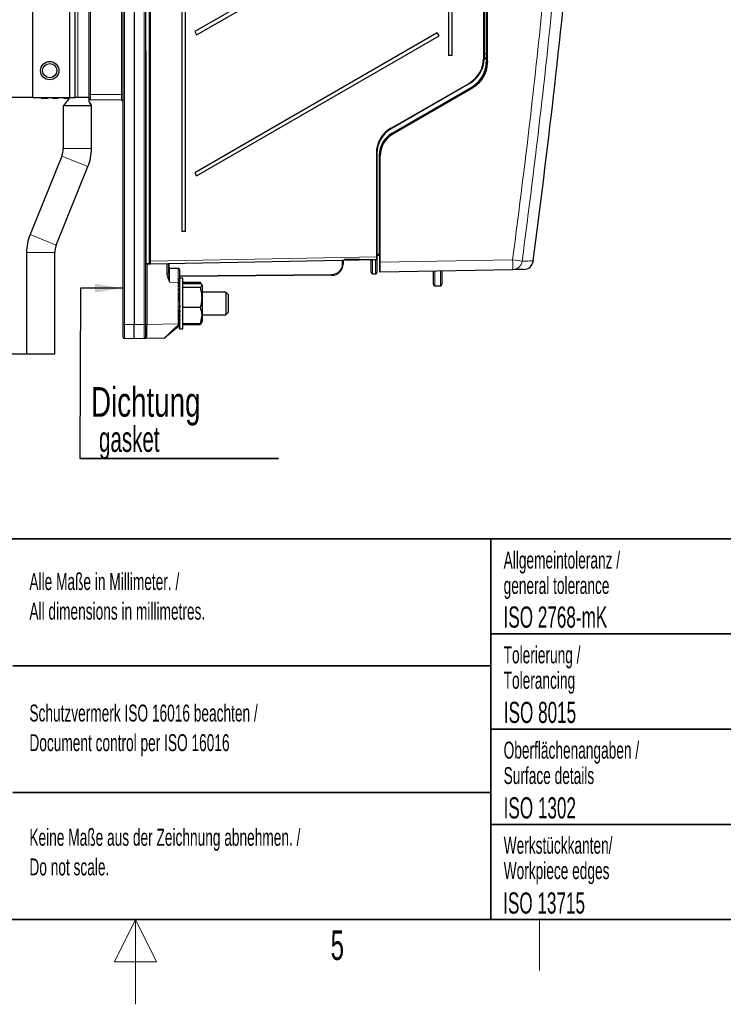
# Model space of a CAD drawing. Header units: millimetres. Extents: x 5 to 418, y 2 to 292.
# Tile 39 of 54: x 203 to 286, y 2 to 118. Entities that reach past the tile are written whole.
import ezdxf

# ---------------------------------------------------------------- set-up
doc = ezdxf.new("R2010")
doc.units = ezdxf.units.MM
doc.layers.add('SLD-0', color=7, linetype='Continuous')
doc.styles.add('SLDTEXTSTYLE0', font='TXT', dxfattribs={"width": 0.605})
doc.styles.add('SLDTEXTSTYLE1', font='TXT', dxfattribs={"width": 0.7})
doc.dimstyles.new('SLDDIMSTYLE0', dxfattribs={"dimtxt": 3.5, "dimasz": 3.302, "dimexe": 0, "dimexo": 0.0625, "dimgap": 0.875, "dimtad": 1, "dimlfac": 3, "dimrnd": 1e-09, "dimzin": 12, "dimdsep": 46, "dimtxsty": 'SLDTEXTSTYLE0', "dimsah": 1, "dimcen": 0.09, "dimadec": 0, "dimazin": 3, "dimtfac": 1, "dimtofl": 0, "dimtmove": 0, "dimatfit": 3, "dimfxl": 1, "dimfrac": 2, "dimtolj": 1, "dimtzin": 12, "dimarcsym": 0})
doc.dimstyles.new('SLDDIMSTYLE3', dxfattribs={"dimtxt": 3.5, "dimasz": 3.302, "dimexe": 0, "dimexo": 0.0625, "dimgap": 0.875, "dimtad": 1, "dimdec": 1, "dimlfac": 3, "dimrnd": 1e-09, "dimzin": 12, "dimdsep": 46, "dimtxsty": 'SLDTEXTSTYLE0', "dimsah": 1, "dimcen": 0.09, "dimadec": 0, "dimazin": 3, "dimtfac": 1, "dimtofl": 0, "dimtmove": 0, "dimatfit": 3, "dimfxl": 1, "dimfrac": 2, "dimtolj": 1, "dimtzin": 12, "dimarcsym": 0})

# ---------------------------------------------------------------- blocks, each defined once
blk = doc.blocks.new('SW_NOTE_0')
at = {"layer": 'SLD-0', "color": 0}
for p, q in [((-0.01, -3.91), (23.45, -3.91)), ((23.45, -3.91), (-0.01, -3.91)), ((-0.01, -3.91), (23.45, -3.91)), ((23.45, -3.91), (-0.01, -3.91)), ((-0.01, -3.91), (23.45, -3.91)), ((23.45, -3.91), (-0.01, -3.91))]:
    blk.add_line(p, q, dxfattribs=at)
at = {"layer": 'SLD-0', "color": 0, "attachment_point": 1}
for s, insert, char_height, style in [('Dichtung', (1.31, 4.51), 3.5, 'SLDTEXTSTYLE1'), ('gasket', (2.25, -0.14), 3, 'SLDTEXTSTYLE0')]:
    blk.add_mtext(s, dxfattribs=dict(at, insert=insert, char_height=char_height, style=style))
blk = doc.blocks.new('_D')
at = {"layer": 'SLD-0', "color": 7}
for p, q in [((204.86, 109.12), (191.83, 109.12)), ((192.83, 109.12), (192.83, 78.79)), ((204.13, 78.79), (191.83, 78.79))]:
    blk.add_line(p, q, dxfattribs=at)
for points in [[(192.83, 109.12), (192.32, 105.82), (193.33, 105.82)], [(192.83, 78.79), (193.33, 82.09), (192.32, 82.09)]]:
    blk.add_solid(points, dxfattribs=at)
at = {"layer": 'SLD-0', "color": 7, "insert": (188.31, 91.28), "char_height": 3.5, "attachment_point": 1, "rotation": 90, "style": 'SLDTEXTSTYLE0'}
blk.add_mtext('91', dxfattribs=at)
blk = doc.blocks.new('_D_5')
at = {"layer": 'SLD-0', "color": 7}
for p, q in [((215.37, 245.79), (191.82, 245.79)), ((192.82, 245.79), (192.82, 109.12)), ((204.86, 109.12), (191.82, 109.12))]:
    blk.add_line(p, q, dxfattribs=at)
for points in [[(192.82, 245.79), (192.31, 242.49), (193.33, 242.49)], [(192.82, 109.12), (193.33, 112.43), (192.31, 112.43)]]:
    blk.add_solid(points, dxfattribs=at)
at = {"layer": 'SLD-0', "color": 7, "insert": (188.31, 173.45), "char_height": 3.5, "attachment_point": 1, "rotation": 90, "style": 'SLDTEXTSTYLE0'}
blk.add_mtext('410', dxfattribs=at)
blk = doc.blocks.new('_D_6')
at = {"layer": 'SLD-0', "color": 7}
for p, q in [((216.86, 253.96), (178.4, 253.96)), ((179.4, 253.96), (179.4, 78.79)), ((204.13, 78.79), (178.4, 78.79))]:
    blk.add_line(p, q, dxfattribs=at)
for centre, start, end in [((176.72, 167.02), 63.4349, 116.5651), ((176.72, 165.73), 243.4349, 296.5651)]:
    blk.add_arc(centre, 6.01, start, end, dxfattribs=at)
for points in [[(179.4, 253.96), (178.9, 250.66), (179.91, 250.66)], [(179.4, 78.79), (179.91, 82.09), (178.9, 82.09)]]:
    blk.add_solid(points, dxfattribs=at)
at = {"layer": 'SLD-0', "color": 7, "insert": (174.89, 160.36), "char_height": 3.5, "attachment_point": 1, "rotation": 90, "style": 'SLDTEXTSTYLE0'}
blk.add_mtext('525,5', dxfattribs=at)

msp = doc.modelspace()

# ---------------------------------------------------------------- linework, layer by layer
at = {"color": 7, "linetype": 'Continuous', "lineweight": 25}
for p, q in [((215.5291, 82.2914), (215.5291, 252.2914)), ((216.8624, 252.2914), (216.8624, 82.2914)), ((218.1958, 252.2914), (218.1958, 82.2914)), ((218.6958, 89.7774), (218.6958, 245.2905)), ((258.5291, 113.4036), (258.5291, 244.8178)), ((204.8624, 109.1247), (204.8624, 243.4581)), ((209.1958, 243.4581), (209.1958, 109.1247)), ((209.8624, 109.1247), (209.8624, 243.4581)), ((211.5291, 109.4581), (211.5291, 244.1247)), ((258.1958, 240.4569), (258.1958, 113.6957)), ((222.4708, 238.9247), (222.4708, 93.2914)), ((222.9117, 93.2914), (222.9117, 238.9247)), ((253.9708, 238.9247), (253.9708, 114.0581)), ((254.4117, 114.0581), (254.4117, 238.9247)), ((252.6544, 133.4366), (224.0116, 116.8996)), ((224.2282, 116.5243), (252.871, 133.0613)), ((224.0116, 116.8996), (224.2282, 116.5243)), ((252.6544, 116.7699), (224.0116, 100.2329)), ((224.2282, 99.8576), (252.871, 116.3946)), ((252.871, 116.3946), (252.6544, 116.7699)), ((254.4117, 114.0581), (253.9708, 114.0581)), ((258.5291, 113.4036), (258.5291, 113.4036)), ((256.5291, 110.8089), (247.1958, 105.4203)), ((211.5291, 109.025), (211.5291, 109.4581)), ((247.3618, 104.8385), (256.6951, 110.2271)), ((204.8624, 109.1247), (209.1958, 109.1247)), ((205.6958, 109.0581), (205.6958, 109.1247)), ((206.3624, 109.0581), (205.6958, 109.0581)), ((205.8325, 109.0547), (205.8325, 109.0581)), ((205.8411, 109.0547), (205.8411, 109.0581)), ((205.8411, 109.0547), (205.9537, 109.0547)), ((206.012, 109.0547), (206.012, 109.0581)), ((206.3451, 109.0547), (206.3451, 109.0581)), ((209.1805, 109.0581), (206.3624, 109.0581)), ((206.4034, 109.0547), (206.5077, 109.0547)), ((206.6958, 109.0547), (206.6958, 109.0581)), ((207.1872, 109.0547), (207.1872, 109.0581)), ((207.1958, 109.0547), (207.1958, 109.0581)), ((207.1958, 109.0547), (207.8624, 109.0547)), ((207.8624, 109.0547), (207.8624, 109.0581)), ((207.871, 109.0547), (207.871, 109.0581)), ((208.5206, 109.0547), (208.5206, 109.0581)), ((208.5291, 109.0547), (208.5291, 109.0581)), ((208.5291, 109.0547), (209.1958, 109.0547)), ((209.1958, 109.1247), (209.8624, 109.1247)), ((209.1958, 109.0547), (209.1958, 109.0581)), ((209.9404, 109.1247), (209.6678, 109.1247)), ((210.1958, 109.1247), (209.8624, 109.1247)), ((211.5291, 109.1247), (210.1958, 109.1247)), ((211.5291, 109.1247), (211.4515, 109.1247)), ((215.3653, 108.7942), (211.6929, 108.8584)), ((208.4624, 108.1247), (208.4624, 103.0718)), ((211.7958, 108.1247), (208.4624, 108.1247)), ((211.7958, 103.0718), (211.7958, 108.1247)), ((245.5291, 102.5336), (245.5291, 90.2901)), ((208.2925, 102.1977), (204.5417, 92.9142)), ((245.8624, 89.6639), (245.8624, 102.2415)), ((207.6323, 91.6655), (211.3831, 100.949)), ((224.0116, 100.2329), (224.2282, 99.8576)), ((222.9117, 93.2914), (222.4708, 93.2914)), ((204.1291, 90.7914), (204.1291, 78.7914)), ((207.4624, 78.7914), (207.4624, 90.7914)), ((218.6958, 89.5221), (218.6958, 89.7774)), ((245.4637, 89.9568), (218.7637, 89.4441)), ((241.5291, 89.8813), (241.5291, 89.4465)), ((245.3595, 89.9494), (241.6929, 90.0134)), ((244.8624, 88.4575), (244.8624, 89.7943)), ((245.7969, 90.4473), (245.5291, 90.452)), ((245.5291, 90.2901), (245.5291, 90.0235)), ((245.5291, 90.0235), (245.5291, 88.4517)), ((245.8624, 88.5641), (245.8624, 89.6639)), ((263.9993, 89.8112), (264.0004, 89.8112)), ((218.7637, 89.4441), (218.2637, 89.4345)), ((218.6958, 89.5221), (218.6961, 89.5146)), ((218.7631, 89.4441), (218.7637, 89.4441)), ((220.8624, 89.4844), (220.8624, 88.3346)), ((221.0262, 88.9552), (222.032, 88.9376)), ((222.1958, 88.771), (222.1958, 87.2712)), ((261.5686, 88.7758), (245.9303, 88.4974)), ((252.1958, 87.0554), (252.1958, 88.609)), ((253.1958, 88.6268), (253.1958, 87.0554)), ((240.2074, 88.1132), (222.1958, 87.956)), ((222.1958, 87.7737), (222.1999, 87.7737)), ((222.1958, 87.7737), (222.1958, 87.7714)), ((222.1958, 87.7714), (222.196, 87.7416)), ((222.1958, 87.7416), (222.2358, 87.7416)), ((222.1958, 87.7416), (222.1967, 87.5983)), ((222.1958, 87.7319), (222.196, 87.7008)), ((222.1958, 87.7008), (222.196, 87.7008)), ((222.1958, 87.7008), (222.1959, 87.6871)), ((222.1958, 87.6867), (222.1964, 87.5983)), ((222.1958, 87.5983), (222.2358, 87.5983)), ((222.1958, 87.5983), (222.1976, 87.3473)), ((222.1958, 87.4908), (222.1968, 87.3473)), ((222.1958, 87.3473), (222.2358, 87.3473)), ((222.1958, 87.3473), (222.1985, 86.998)), ((222.1958, 87.2712), (222.1958, 82.3814)), ((222.5958, 87.7747), (222.2054, 87.7747)), ((222.5958, 85.7909), (222.5958, 87.7747)), ((222.5958, 87.2932), (224.6689, 87.2932)), ((222.5958, 87.2698), (224.6689, 87.2698)), ((224.7712, 87.0369), (224.6689, 87.2698)), ((245.0262, 88.2909), (245.3595, 88.285)), ((222.1958, 87.1911), (222.1974, 86.998)), ((222.1958, 87.1858), (222.1973, 87.0039)), ((222.1958, 87.0039), (222.1973, 87.0039)), ((222.1958, 87.0039), (222.1958, 86.998)), ((222.1958, 86.998), (222.2358, 86.998)), ((222.1958, 86.998), (222.1997, 86.5638)), ((222.1958, 86.9825), (222.196, 86.9586)), ((222.1958, 86.9564), (222.1964, 86.8867)), ((222.1968, 86.8867), (222.1958, 86.8867)), ((222.1958, 86.5638), (222.2358, 86.5638)), ((222.1958, 86.5638), (222.2014, 86.0616)), ((222.5958, 87.1486), (224.6689, 87.1486)), ((222.5958, 86.6959), (224.6689, 86.6959)), ((224.6689, 86.6959), (224.8624, 86.9223)), ((224.7961, 87.0729), (224.7542, 87.1455)), ((224.8624, 86.9581), (224.8338, 87.0077)), ((224.8624, 86.9581), (224.8624, 86.9223)), ((224.8624, 86.9223), (224.8624, 85.5173)), ((227.6791, 86.1247), (224.8624, 86.1247)), ((227.9458, 85.8581), (227.6791, 86.1247)), ((227.6791, 86.1247), (227.6791, 83.6606)), ((252.3624, 86.8887), (253.0291, 86.8887)), ((222.1958, 86.0616), (222.2358, 86.0616)), ((222.1958, 86.0616), (222.2017, 85.6835)), ((222.1958, 85.5106), (222.2358, 85.5106)), ((222.1958, 85.5106), (222.2017, 85.2965)), ((222.1958, 84.9319), (222.2358, 84.9319)), ((222.5958, 81.8081), (222.5958, 85.7909)), ((224.8624, 85.5173), (224.8624, 83.3864)), ((227.9458, 85.8581), (227.9458, 83.8867)), ((222.1958, 84.3478), (222.2017, 84.4799)), ((222.1958, 84.3478), (222.2358, 84.3478)), ((222.1958, 83.7808), (222.2017, 84.0816)), ((222.1958, 83.7808), (222.2358, 83.7808)), ((222.2017, 84.4799), (222.2267, 84.4799)), ((222.2017, 84.0816), (222.2143, 84.0816)), ((222.5958, 84.3387), (224.6689, 84.3387)), ((227.9458, 83.8867), (227.9458, 83.7247)), ((222.1958, 83.2526), (222.2016, 83.7008)), ((222.1958, 83.2526), (222.2358, 83.2526)), ((222.1958, 82.7836), (222.1999, 83.2007)), ((222.1958, 82.7836), (222.2358, 82.7836)), ((222.1958, 82.3917), (222.1988, 82.7512)), ((222.1958, 82.6961), (222.1983, 82.6961)), ((222.1958, 82.6263), (222.1964, 82.6961)), ((222.1958, 82.5848), (222.1968, 82.6961)), ((222.1958, 82.6263), (222.1961, 82.6263)), ((222.1958, 82.6003), (222.196, 82.6241)), ((222.1958, 82.6003), (222.1959, 82.6003)), ((222.1958, 82.5789), (222.1958, 82.5848)), ((222.1958, 82.5848), (222.1974, 82.5848)), ((222.1958, 82.3969), (222.1973, 82.5847)), ((222.1958, 82.5789), (222.1973, 82.5789)), ((224.6689, 82.4341), (224.8624, 83.3864)), ((224.8103, 82.5886), (224.6689, 82.4341)), ((224.8338, 82.5751), (224.8624, 82.6247)), ((224.8624, 83.4581), (227.6791, 83.4581)), ((224.8624, 83.3864), (224.8624, 82.6247)), ((227.6791, 83.4581), (227.9458, 83.7247)), ((227.6791, 83.6606), (227.6791, 83.4581)), ((215.5291, 80.8118), (215.5291, 82.2914)), ((216.8624, 80.6247), (216.8624, 82.2914)), ((218.1958, 82.2914), (218.1958, 80.8118)), ((222.1362, 82.1131), (220.482, 80.725)), ((222.1958, 82.3969), (222.1958, 82.3969)), ((222.1958, 82.3917), (222.2358, 82.3917)), ((222.1958, 82.3781), (222.1959, 82.3908)), ((222.1958, 82.3559), (222.196, 82.3893)), ((222.1958, 82.2675), (222.1967, 82.3837)), ((222.1958, 82.2355), (222.1969, 82.3817)), ((222.1958, 82.3814), (222.1958, 82.2408)), ((222.1958, 82.092), (222.1979, 82.3736)), ((222.1958, 82.3559), (222.1965, 82.3559)), ((222.1958, 82.2675), (222.196, 82.2675)), ((222.1958, 82.0958), (222.1968, 82.2355)), ((222.1958, 82.231), (222.1958, 82.2355)), ((222.1958, 82.2355), (222.1968, 82.2355)), ((222.1958, 82.231), (222.1968, 82.231)), ((222.1958, 82.0958), (222.1958, 82.0958)), ((222.1958, 82.092), (222.2358, 82.092)), ((222.1958, 82.0823), (222.1958, 82.0916)), ((222.1958, 82.0666), (222.1959, 82.0909)), ((222.1958, 82.0057), (222.1964, 82.0883)), ((222.1958, 81.9844), (222.1965, 82.0874)), ((222.1958, 81.896), (222.1971, 82.0839)), ((222.1958, 82.0823), (222.1959, 82.0823)), ((222.1958, 82.0666), (222.1962, 82.0666)), ((222.1958, 82.0057), (222.1959, 82.0057)), ((222.1958, 81.9923), (222.1959, 82.0052)), ((222.1958, 81.9923), (222.1958, 81.9923)), ((222.1958, 81.8982), (222.1964, 81.9844)), ((222.1958, 81.9814), (222.1958, 81.9844)), ((222.1958, 81.9844), (222.1964, 81.9844)), ((222.1958, 81.9814), (222.1963, 81.9814)), ((222.1958, 81.8982), (222.1958, 81.8982)), ((222.1958, 81.896), (222.2358, 81.896)), ((222.1958, 81.8906), (222.1958, 81.8959)), ((222.1958, 81.8819), (222.1959, 81.8957)), ((222.1958, 81.8509), (222.1961, 81.895)), ((222.1958, 81.8412), (222.1961, 81.8948)), ((222.1958, 81.8114), (222.1963, 81.8941)), ((222.1958, 81.8906), (222.1958, 81.8906)), ((222.1958, 81.8819), (222.196, 81.8819)), ((222.1958, 81.8509), (222.1958, 81.8509)), ((222.1958, 81.8447), (222.1958, 81.8508)), ((222.1958, 81.8447), (222.1958, 81.8447)), ((222.1958, 81.8399), (222.1958, 81.8412)), ((222.1958, 81.8412), (222.196, 81.8412)), ((222.1958, 81.8399), (222.196, 81.8399)), ((222.1958, 81.8091), (222.1958, 81.8114)), ((222.1958, 81.8114), (222.2358, 81.8114)), ((222.1958, 81.8104), (222.1958, 81.8114)), ((222.1958, 81.8104), (222.1958, 81.8104)), ((222.1958, 81.8091), (222.1999, 81.8091)), ((222.2054, 81.8081), (222.5958, 81.8081)), ((222.5958, 82.4341), (224.6689, 82.4341)), ((222.5958, 82.313), (224.6689, 82.313)), ((222.5958, 82.2896), (224.6689, 82.2896)), ((224.7298, 82.4515), (224.6689, 82.313)), ((224.6689, 82.313), (224.692, 82.3869)), ((224.7542, 82.4373), (224.8338, 82.5751)), ((216.8624, 80.6247), (215.6929, 80.6451)), ((218.032, 80.6451), (216.8624, 80.6247)), ((220.3778, 80.6861), (218.032, 80.6451)), ((207.4624, 78.7914), (204.1291, 78.7914))]:
    msp.add_line(p, q, dxfattribs=at)
at = {"color": 7, "linetype": 'Continuous', "lineweight": 18}
for p, q in [((215.6929, 252.2914), (215.6929, 82.2914)), ((218.032, 82.2914), (218.032, 252.2914)), ((218.6291, 89.5221), (218.6291, 245.2914)), ((218.7636, 245.2905), (218.7636, 89.7774)), ((258.2636, 244.825), (258.2636, 114.3184)), ((258.4613, 114.3184), (258.4613, 244.825)), ((258.597, 244.8178), (258.597, 113.4036)), ((210.1958, 243.4581), (210.1958, 109.1247)), ((211.6929, 244.1247), (211.6929, 109.4581)), ((215.3653, 109.4581), (215.3653, 244.1247)), ((258.1303, 113.6957), (258.1303, 240.4569)), ((218.1958, 114.719), (218.2624, 114.6523)), ((218.2624, 114.6523), (218.1958, 114.5971)), ((218.1958, 114.6461), (218.2624, 114.6523)), ((218.2624, 114.6523), (218.2624, 89.5012)), ((258.1958, 114.3184), (258.2636, 114.3184)), ((258.4614, 114.2902), (258.2635, 114.2902)), ((258.2635, 114.2902), (258.2635, 113.794)), ((258.2636, 114.3184), (258.4613, 114.3184)), ((258.4613, 114.3184), (258.5291, 114.3184)), ((258.4614, 113.794), (258.4614, 114.2902)), ((258.1303, 113.6957), (258.1958, 113.6957)), ((258.4613, 113.6369), (258.1953, 113.6369)), ((258.2635, 113.794), (258.4614, 113.794)), ((258.4613, 113.6802), (258.2636, 113.6802)), ((258.4613, 113.4036), (258.4613, 113.6369)), ((258.4613, 113.6369), (258.5291, 113.6369)), ((247.1636, 105.478), (256.497, 110.8666)), ((211.6929, 109.4581), (211.5291, 109.4581)), ((211.6929, 109.4581), (211.6929, 108.8584)), ((211.6929, 109.4581), (215.3653, 109.4581)), ((215.3653, 109.4581), (215.5291, 109.4581)), ((215.3653, 108.7942), (215.3653, 109.4581)), ((247.3234, 104.8896), (256.6568, 110.2781)), ((256.7297, 110.1693), (247.3963, 104.7807)), ((206.3624, 109.0581), (206.3624, 109.1247)), ((211.7958, 103.0718), (208.4624, 103.0718)), ((245.4636, 90.2901), (245.4636, 102.5336)), ((245.4636, 102.5336), (245.5291, 102.5336)), ((211.3831, 100.949), (208.2925, 102.1977)), ((245.7946, 102.2415), (245.8624, 102.2415)), ((245.7946, 90.6141), (245.7946, 102.2415)), ((245.8624, 102.2415), (245.9303, 102.2415)), ((245.9303, 102.2415), (245.9303, 89.6639)), ((207.6323, 91.6655), (204.5417, 92.9142)), ((207.4624, 90.7914), (204.1291, 90.7914)), ((218.6958, 89.7774), (218.7636, 89.7774)), ((218.7636, 89.7774), (245.4636, 90.2901)), ((241.43, 89.4465), (241.43, 89.8793)), ((245.0262, 89.9543), (245.0262, 88.2909)), ((245.3595, 89.9485), (245.1864, 89.9515)), ((245.3595, 88.285), (245.3595, 89.9485)), ((245.4636, 90.2901), (245.5291, 90.2901)), ((245.5291, 90.6188), (245.7946, 90.6141)), ((245.7946, 90.6141), (245.8624, 90.6141)), ((245.8624, 89.6639), (245.9303, 89.6639)), ((245.9303, 89.6639), (261.5686, 89.9423)), ((218.2624, 89.5012), (218.1958, 89.5012)), ((218.2624, 89.5012), (218.6298, 89.5082)), ((218.2624, 89.5012), (218.2637, 89.4345)), ((218.3595, 89.4364), (218.3595, 82.3173)), ((218.6958, 89.5221), (218.6291, 89.5221)), ((218.6298, 89.5082), (218.6291, 89.5221)), ((218.6961, 89.5146), (218.6298, 89.5082)), ((218.7638, 89.4444), (218.7631, 89.4441)), ((220.6987, 88.3346), (220.6987, 89.4813)), ((220.9633, 89.4864), (220.9633, 88.9687)), ((241.5291, 89.4465), (241.43, 89.4465)), ((252.3624, 88.6119), (252.3624, 86.8887)), ((253.0291, 86.8887), (253.0291, 88.6238)), ((220.8624, 88.3346), (220.6987, 88.3346)), ((222.032, 87.2712), (221.0262, 87.2888)), ((222.032, 82.3814), (222.032, 87.2712)), ((222.1958, 87.2712), (222.032, 87.2712)), ((222.1958, 88.056), (240.2074, 88.2132)), ((215.5291, 82.2914), (215.6929, 82.2914)), ((215.6929, 82.2914), (216.8624, 82.2914)), ((215.6929, 82.2914), (215.6929, 80.6451)), ((216.8624, 82.2914), (218.032, 82.2914)), ((218.032, 80.6451), (218.032, 82.2914)), ((218.1958, 82.2914), (218.032, 82.2914)), ((218.3595, 82.3173), (218.1958, 82.3173)), ((218.3595, 82.3173), (222.032, 82.3814)), ((222.1958, 82.3814), (222.032, 82.3814))]:
    msp.add_line(p, q, dxfattribs=at)
at = {"color": 7, "linetype": 'Continuous', "lineweight": 18, "flags": 128}
for points in [[(258.1958, 114.3184), (258.1971, 114.3128), (258.2009, 114.3075), (258.2072, 114.3026), (258.2157, 114.2983), (258.226, 114.2948), (258.2377, 114.2922), (258.2504, 114.2907), (258.2635, 114.2902)], [(258.4614, 114.2902), (258.4745, 114.2897), (258.4872, 114.2882), (258.4989, 114.2856), (258.5092, 114.2821), (258.5176, 114.2778), (258.5239, 114.2729), (258.5278, 114.2676), (258.5291, 114.262)], [(258.4613, 113.4036), (258.4744, 113.4036), (258.4871, 113.4036), (258.4989, 113.4036), (258.5092, 113.4036), (258.5176, 113.4036), (258.5239, 113.4036), (258.5278, 113.4036), (258.5291, 113.4036)], [(258.4614, 113.794), (258.4745, 113.7935), (258.4872, 113.792), (258.4989, 113.7894), (258.5092, 113.7859), (258.5176, 113.7816), (258.5239, 113.7767), (258.5278, 113.7713), (258.5291, 113.7658)], [(258.5291, 113.4036), (258.5304, 113.4036), (258.5343, 113.4036), (258.5406, 113.4036), (258.5491, 113.4036), (258.5593, 113.4036), (258.5711, 113.4036), (258.5838, 113.4036), (258.597, 113.4036)], [(245.4116, 89.9558), (245.3925, 89.9511), (245.3595, 89.9485)], [(245.3611, 89.9548), (245.3607, 89.9526), (245.3595, 89.9494)]]:
    msp.add_lwpolyline(points, dxfattribs=at)
at = {"color": 7, "linetype": 'Continuous', "lineweight": 25, "flags": 128}
msp.add_lwpolyline([(245.4081, 89.9557), (245.3925, 89.9521), (245.3595, 89.9494)], dxfattribs=at)
at = {"color": 7, "linetype": 'Continuous', "lineweight": 25}
for radius in [1.0833, 0.8333]:
    msp.add_circle((206.8624, 112.2914), radius, dxfattribs=at)
for centre, radius, start, end in [((268.7508, 125.81), 18.4612, 209.319609, 210.664467), ((254.8636, 113.6957), 3.2667, 300, 0), ((254.8624, 113.6957), 3.3333, 300, 0), ((211.6958, 109.025), 0.1667, 180, 269), ((215.3624, 108.6276), 0.1667, 0, 89), ((248.8636, 102.5336), 3.4, 120, 180), ((248.8624, 102.5336), 3.3333, 120, 180), ((248.861, 102.2416), 2.9986, 119.998298, 180.001702), ((248.8622, 102.2416), 2.9319, 119.998298, 180.001702), ((206.1291, 103.0718), 2.3333, 338, 0), ((206.1291, 103.0718), 5.6667, 338, 0), ((209.7958, 90.7914), 5.6667, 158, 180), ((209.7958, 90.7914), 2.3333, 158, 180), ((244.6958, 89.7943), 0.1667, 0, 63.540266), ((245.4624, 90.0235), 0.0667, 271.1, 0), ((245.7958, 90.3807), 0.0667, 0, 89), ((262.8609, 89.9657), 1.1667, 271.02, 352.238779), ((218.2624, 89.5012), 0.0667, 180, 271.1), ((221.0291, 89.1218), 0.1667, 180, 269), ((222.0291, 88.771), 0.1667, 0, 89), ((240.1958, 89.4465), 1.3333, 270.5, 0), ((245.0291, 88.4575), 0.1667, 180, 269), ((245.3624, 88.4517), 0.1667, 269, 360), ((245.9291, 88.5641), 0.0667, 180, 271.02), ((252.3624, 87.0554), 0.1667, 180, 270), ((253.0291, 87.0554), 0.1667, 270, 360), ((222.0291, 82.2408), 0.1667, 310, 0), ((215.6958, 80.8118), 0.1667, 180, 269), ((218.0291, 80.8118), 0.1667, 271, 0), ((220.3749, 80.8527), 0.1667, 271, 310)]:
    msp.add_arc(centre, radius, start, end, dxfattribs=at)
at = {"color": 7, "linetype": 'Continuous', "lineweight": 18}
for centre, radius, start, end in [((254.8285, 114.3183), 3.4352, 359.53111, 0.001043), ((258.137, 113.827), 0.0728, 323.81396, 343.723424), ((258.2583, 113.9042), 0.1104, 242.232096, 272.692816), ((258.4774, 113.7588), 0.0802, 258.437301, 310.211839), ((255.5853, 110.3214), 1.0623, 27.32085, 30.885479), ((258.1669, 111.135), 1.7364, 209.571303, 211.66402), ((255.7893, 109.6462), 1.0761, 29.089181, 32.67117), ((215.6127, 108.9406), 0.1538, 211.826318, 237.092785), ((246.252, 104.9328), 1.0623, 27.32085, 30.885479), ((248.8326, 105.7458), 1.7352, 209.56687, 211.661453), ((246.456, 104.2577), 1.076, 29.085237, 32.667377), ((242.3115, -56.0987), 147.3052, 82.044243, 82.488293), ((245.1232, 89.3581), 16.4557, 357.972406, 2.034732), ((261.5461, 89.9391), 1.1635, 271.111584, 352.570875), ((218.7114, 89.4181), 0.0395, 64.707303, 117.804197), ((218.7624, 89.5111), 0.0667, 239.163538, 271.13854), ((459.8131, 88.122), 238.7883, 179.800077, 180.199923), ((240.1966, 89.4465), 1.2333, 270.5, 0), ((237.3424, 88.1632), 2.8654, 359.000202, 0.999798), ((222.0723, 82.6703), 0.4469, 264.867072, 286.04436), ((222.6784, 82.7204), 0.8141, 217.466896, 228.240652), ((218.3481, 80.7958), 0.1532, 86.147416, 174.013357)]:
    msp.add_arc(centre, radius, start, end, dxfattribs=at)
for centre, major_axis, ratio, start_param, end_param in [((258.4624, 114.3184), (0, 0.0667), 0.01780142, 1.57078905, 2.00712136), ((258.4624, 113.6369), (0, 0.1667), 0.00712057, 1.30804008, 1.57079633), ((218.7624, 89.7775), (-0.0013, 0.3334), 0.00358125, 3.1795805, 4.71210009), ((245.4624, 90.2902), (-0.0013, 0.3334), 0.00358125, 3.14164767, 4.71210009), ((245.7958, 90.6141), (-0.0012, 0.1667), 0.00711523, 1.57031176, 3.14141876), ((245.9291, 89.6642), (-0.0012, 1.1668), 0.00101322, 3.14160966, 4.71209021), ((218.7624, 89.5108), (0.1333, 0.0026), 0.5, 4.18878153, 4.71238898), ((222.0291, 87.2708), (0.0029, 1.6669), 0.00174454, 4.71266616, 6.2831579), ((218.3624, 82.3178), (0.0029, 1.667), 0.00174433, 1.57113441, 2.53461222), ((222.2008, 82.3848), (1.823, 1.6987), 0.00078067, 3.1424603, 4.61910672), ((222.0291, 82.3818), (-0.0029, 1.6669), 0.00174454, 4.61826649, 4.7121118)]:
    msp.add_ellipse(centre, major_axis=major_axis, ratio=ratio, start_param=start_param, end_param=end_param, dxfattribs=at)
at = {"color": 7, "linetype": 'Continuous', "lineweight": 25}
for centre, major_axis, ratio, start_param, end_param in [((248.8516, 102.2415), (0, 3.0575), 0.99984154, 0.52346153, 1.57079633), ((222.2158, 84.7914), (-0.0105, 2.9833), 0.06830534, 6.13371932, 6.33006887), ((222.2158, 84.7914), (-0.0502, 2.9833), 0.06629412, 5.93649404, 6.13284358), ((222.2158, 84.7914), (-0.0879, 2.9833), 0.06171763, 5.73944054, 5.93579008), ((222.2158, 84.7914), (-0.1222, 2.9833), 0.05476381, 5.54266633, 5.73901587), ((222.2158, 84.7914), (-0.1518, 2.9833), 0.04571377, 5.34623503, 5.54258457), ((222.2158, 84.7914), (-0.1754, 2.9833), 0.03492627, 5.15015728, 5.34650682), ((222.2158, 84.7914), (-0.1924, 2.9833), 0.02282032, 4.95439023, 5.15073977), ((222.2158, 84.7914), (-0.2019, 2.9833), 0.00985761, 4.75884488, 4.95519442), ((222.2158, 84.7914), (-0.2038, 2.9833), 0.00347397, 1.52343596, 1.7197855), ((222.2158, 84.7914), (-0.1351, 2.0953), 0.02282032, 5.06128329, 5.15073977), ((222.2158, 84.7914), (-0.1418, 2.0953), 0.00985761, 4.75884488, 4.95519442), ((222.2158, 84.7914), (-0.1979, 2.9833), 0.01667564, 1.71891668, 1.91526622), ((222.2158, 84.7914), (-0.1844, 2.9833), 0.02925243, 1.91456383, 2.11091337), ((222.2158, 84.7914), (-0.1639, 2.9833), 0.0407281, 2.110484, 2.30683354), ((222.2158, 84.7914), (-0.1371, 2.9833), 0.050661, 2.30674355, 2.50309309), ((222.2158, 84.7914), (-0.1049, 2.9833), 0.05866125, 2.50335796, 2.6997075), ((222.2158, 84.7914), (-0.0686, 2.9833), 0.06440835, 2.70028842, 2.89663796), ((222.2158, 84.7914), (-0.0297, 2.9833), 0.06766793, 2.89744686, 3.0937964), ((222.2158, 84.7914), (0.0105, 2.9833), 0.06830534, 3.0947091, 3.14183217)]:
    msp.add_ellipse(centre, major_axis=major_axis, ratio=ratio, start_param=start_param, end_param=end_param, dxfattribs=at)
at = {"color": 7, "linetype": 'Continuous', "lineweight": 18}
for points, knots in [([(261.5686, 89.9423), (262.3366, 95.944), (263.6833, 106.4681), (265.2732, 121.5543), (266.5226, 135.1738), (267.5683, 148.8092), (268.4091, 162.4258), (269.0623, 176.0218), (269.33, 185.071), (269.4638, 189.5957)], [0, 0, 0, 0, 0.18148944, 0.31824855, 0.45500766, 0.59172526, 0.72844286, 0.8642214, 1, 1, 1, 1]), ([(270.6023, 189.4679), (270.4685, 184.954), (270.2009, 175.9263), (269.5477, 162.3462), (268.7071, 148.729), (267.66, 135.0765), (266.4091, 121.4401), (264.8171, 106.3351), (263.4688, 95.7978), (262.6998, 89.7887)], [0, 0, 0, 0, 0.13542014, 0.27084027, 0.40769242, 0.54454456, 0.68143826, 0.81833195, 1, 1, 1, 1]), ([(258.1958, 113.8394), (258.1962, 113.8354), (258.1968, 113.8306), (258.2006, 113.8194), (258.204, 113.8125), (258.2069, 113.8066)], [0, 0, 0, 0, 0.42799204, 0.50480964, 1, 1, 1, 1]), ([(258.2636, 113.6802), (258.2632, 113.6804), (258.2586, 113.6828), (258.2355, 113.6942), (258.2136, 113.7062), (258.1958, 113.716)], [0, 0, 0, 0, 0.01712908, 0.19954108, 1, 1, 1, 1]), ([(258.2069, 113.8066), (258.2114, 113.7972), (258.2176, 113.7841), (258.2349, 113.7475), (258.2489, 113.7147), (258.2611, 113.686), (258.2634, 113.6807), (258.2636, 113.6802)], [0, 0, 0, 0, 0.22726438, 0.31599667, 0.87104879, 0.99023455, 1, 1, 1, 1]), ([(258.2635, 113.794), (258.2635, 113.7928), (258.2636, 113.7746), (258.2636, 113.736), (258.2636, 113.6988), (258.2636, 113.6802)], [0, 0, 0, 0, 0.034610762, 0.517033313, 1, 1, 1, 1]), ([(258.4613, 113.6802), (258.4613, 113.6996), (258.4612, 113.7384), (258.4613, 113.7754), (258.4614, 113.794)], [0, 0, 0, 0, 0.50000091, 1, 1, 1, 1]), ([(215.3653, 108.7942), (215.3656, 108.7942), (215.3662, 108.7942), (215.3683, 108.7942), (215.3756, 108.7944), (215.4155, 108.7991), (215.4513, 108.8316), (215.482, 108.8595)], [0, 0, 0, 0, 0.00730618, 0.01458156, 0.05228863, 0.18805031, 1, 1, 1, 1]), ([(215.482, 108.8595), (215.4852, 108.863), (215.4977, 108.8766), (215.5173, 108.8901), (215.5284, 108.8842), (215.529, 108.8765), (215.5291, 108.8747)], [0, 0, 0, 0, 0.17391015, 0.68520929, 0.9256247, 1, 1, 1, 1]), ([(244.9766, 89.9474), (244.9696, 89.9451), (244.9468, 89.9373), (244.9191, 89.9182), (244.8813, 89.8796), (244.865, 89.8362), (244.8631, 89.8048), (244.8624, 89.7943)], [0, 0, 0, 0, 0.04664278, 0.15161212, 0.36309656, 0.78757662, 1, 1, 1, 1]), ([(262.6998, 89.7887), (263.012, 89.7941), (263.5055, 89.8026), (263.8541, 89.8087), (264.0042, 89.8113), (264.0005, 89.8112), (263.9993, 89.8112)], [0, 0, 0, 0, 0.40597788, 0.64170208, 0.87752622, 1, 1, 1, 1]), ([(218.693, 89.453), (218.6892, 89.4543), (218.6751, 89.4591), (218.6556, 89.4699), (218.6389, 89.4865), (218.6318, 89.4994), (218.6302, 89.5061), (218.6298, 89.5082)], [0, 0, 0, 0, 0.14405296, 0.53098615, 0.77907523, 0.93071992, 1, 1, 1, 1]), ([(218.6969, 89.4518), (218.6967, 89.4519), (218.6954, 89.4523), (218.6941, 89.4527), (218.693, 89.453)], [0, 0, 0, 0, 0.17009397, 1, 1, 1, 1]), ([(218.7282, 89.4538), (218.7286, 89.4535), (218.729, 89.4532), (218.7294, 89.4528), (218.7295, 89.4528)], [0, 0, 0, 0, 0.80836348, 1, 1, 1, 1]), ([(221.0262, 87.2888), (221.0256, 87.2901), (220.9924, 87.3605), (220.9022, 87.5553), (220.753, 87.893), (220.7174, 88.1824), (220.6987, 88.3346)], [0, 0, 0, 0, 0.00405609, 0.21151873, 0.58511819, 1, 1, 1, 1]), ([(220.8624, 88.3346), (220.8724, 88.1978), (220.8919, 87.9284), (220.9639, 87.5865), (221.0077, 87.3759), (221.0243, 87.2979), (221.0259, 87.2903), (221.0262, 87.2888)], [0, 0, 0, 0, 0.394877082, 0.77773287, 0.978292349, 0.99559397, 1, 1, 1, 1]), ([(218.3584, 80.9486), (218.3477, 80.8948), (218.3188, 80.7496), (218.1716, 80.6634), (218.0661, 80.6458), (218.0327, 80.6451), (218.032, 80.6451)], [0, 0, 0, 0, 0.288961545, 0.778644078, 0.995566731, 1, 1, 1, 1])]:
    msp.add_open_spline(points, degree=3, knots=knots, dxfattribs=at)
at = {"color": 7, "linetype": 'Continuous', "lineweight": 25}
for points, knots in [([(264.0101, 89.8099), (264.8357, 96.2985), (266.5133, 109.4833), (268.4319, 128.399), (269.3662, 140.833), (269.7947, 146.5358)], [0, 0, 0, 0, 0.34408145, 0.69916457, 1, 1, 1, 1]), ([(256.6568, 110.2781), (256.9886, 110.5154), (257.6522, 110.9898), (258.1775, 111.9077), (258.4242, 112.727), (258.4488, 113.1754), (258.4613, 113.4036)], [0, 0, 0, 0, 0.32178516, 0.64357022, 0.81867747, 1, 1, 1, 1]), ([(256.6951, 110.2271), (256.8829, 110.3493), (257.2652, 110.5981), (257.866, 111.2295), (258.2066, 111.838), (258.3993, 112.4197), (258.5008, 112.8215), (258.5189, 113.1937), (258.5291, 113.4036)], [0, 0, 0, 0, 0.17489108, 0.35598973, 0.67737832, 0.70902977, 0.83589719, 1, 1, 1, 1]), ([(258.597, 113.4036), (258.556, 112.9834), (258.4741, 112.1432), (257.9234, 111.1975), (257.3168, 110.5525), (256.9276, 110.2985), (256.7297, 110.1693)], [0, 0, 0, 0, 0.321785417, 0.643570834, 0.818677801, 1, 1, 1, 1]), ([(206.012, 109.0547), (206.0175, 109.0547), (206.0286, 109.0547), (206.1197, 109.0547), (206.232, 109.0547), (206.3074, 109.0547), (206.3451, 109.0547)], [0, 0, 0, 0, 0.27959997, 0.55876532, 0.77931029, 1, 1, 1, 1]), ([(206.3451, 109.0547), (206.3951, 109.0547), (206.4949, 109.0547), (206.6161, 109.0547), (206.6862, 109.0547), (206.6926, 109.0547), (206.6958, 109.0547)], [0, 0, 0, 0, 0.2805704, 0.55957461, 0.77956077, 1, 1, 1, 1]), ([(209.2333, 109.1314), (209.1283, 108.984), (208.8897, 108.649), (208.6158, 108.3129), (208.4624, 108.1247)], [0, 0, 0, 0, 0.43996696, 1, 1, 1, 1]), ([(211.5291, 108.6199), (211.5291, 108.6367), (211.5291, 108.7169), (211.5291, 108.8969), (211.5291, 109.0323), (211.5291, 109.1247)], [0, 0, 0, 0, 0.077410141, 0.370215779, 1, 1, 1, 1]), ([(211.5291, 108.6199), (211.5702, 108.5487), (211.6524, 108.4065), (211.7616, 108.2173), (211.7984, 108.1534), (211.7614, 108.2175), (211.6525, 108.4063), (211.5705, 108.5483), (211.5291, 108.6199)], [0, 0, 0, 0, 0.19118237, 0.38204022, 0.50010437, 0.61877405, 0.80776684, 1, 1, 1, 1]), ([(215.5291, 108.7914), (215.4775, 108.7923), (215.4254, 108.7932), (215.3659, 108.7942), (215.3653, 108.7942)], [0, 0, 0, 0, 0.99085725, 1, 1, 1, 1]), ([(218.6961, 89.5146), (218.6973, 89.5075), (218.6998, 89.4927), (218.7091, 89.4731), (218.7189, 89.4606), (218.7263, 89.4552), (218.7282, 89.4538)], [0, 0, 0, 0, 0.23624902, 0.49378398, 0.86823696, 1, 1, 1, 1]), ([(218.7295, 89.4528), (218.7252, 89.4542), (218.7167, 89.4569), (218.7059, 89.455), (218.6993, 89.4528), (218.6978, 89.4521), (218.6969, 89.4518)], [0, 0, 0, 0, 0.43285049, 0.86569222, 0.9240904, 1, 1, 1, 1]), ([(218.7295, 89.4528), (218.7297, 89.4527), (218.7301, 89.4525), (218.7308, 89.4521), (218.7312, 89.4519), (218.7314, 89.4518)], [0, 0, 0, 0, 0.37223524, 0.74705764, 1, 1, 1, 1]), ([(218.7631, 89.4441), (218.7629, 89.4441), (218.7624, 89.4441), (218.76, 89.4442), (218.7562, 89.4442), (218.753, 89.4451), (218.7515, 89.4455)], [0, 0, 0, 0, 0.087793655, 0.21843196, 0.642649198, 1, 1, 1, 1]), ([(262.8648, 88.7989), (262.8666, 88.7989), (262.8715, 88.799), (262.7195, 88.7963), (262.3714, 88.7901), (261.8797, 88.7814), (261.5686, 88.7758)], [0, 0, 0, 0, 0.13852534, 0.36998851, 0.60145163, 1, 1, 1, 1]), ([(224.8624, 86.9223), (224.8622, 86.9277), (224.8595, 87.0041), (224.7607, 87.079), (224.6689, 87.1486)], [0, 0, 0, 0, 0.070214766, 1, 1, 1, 1]), ([(224.8624, 85.5173), (224.8601, 85.6141), (224.8505, 86.0129), (224.7472, 86.4016), (224.6689, 86.6959)], [0, 0, 0, 0, 0.24263002, 1, 1, 1, 1]), ([(224.6689, 84.3387), (224.6945, 84.4249), (224.8085, 84.8088), (224.8389, 85.2079), (224.8624, 85.5173)], [0, 0, 0, 0, 0.22470115, 1, 1, 1, 1]), ([(224.8624, 83.3864), (224.8622, 83.409), (224.8595, 83.7306), (224.7607, 84.0457), (224.6689, 84.3387)], [0, 0, 0, 0, 0.07021477, 1, 1, 1, 1])]:
    msp.add_open_spline(points, degree=3, knots=knots, dxfattribs=at)
at = {"layer": 'SLD-0', "color": 7}
for p, q in [((210.4974, 86.5955), (210.4324, 66.4865)), ((215.5291, 86.5955), (210.4974, 86.5955))]:
    msp.add_line(p, q, dxfattribs=at)
at = {"layer": 'SLD-0', "lineweight": 35}
for p, q in [((135, 57), (408, 57)), ((259, 57), (259, 12)), ((259, 45.75), (288, 45.75)), ((202.5, 42), (259, 42)), ((259, 34.5), (288, 34.5)), ((202.5, 27), (259, 27)), ((259, 23.25), (288, 23.25)), ((26, 12), (408, 12)), ((135, 12), (408, 12))]:
    msp.add_line(p, q, dxfattribs=at)
at = {"layer": 'SLD-0', "lineweight": 18}
for p, q in [((217, 12), (214.5, 7)), ((217, 2), (217, 12)), ((219.5, 7), (217, 12)), ((264.75, 6), (264.75, 12)), ((214.5, 7), (219.5, 7))]:
    msp.add_line(p, q, dxfattribs=at)
at = {"layer": 'SLD-0', "color": 7}
msp.add_solid([(215.5291, 86.5955), (212.2271, 87.1035), (212.2271, 86.0875)], dxfattribs=at)

# ---------------------------------------------------------------- block references
msp.add_blockref('SW_NOTE_0', (210.4388, 70.3952), dxfattribs=at)

# ---------------------------------------------------------------- texts
at = {"layer": 'SLD-0', "style": 'SLDTEXTSTYLE0'}
for s, insert, char_height, attachment_point in [('Allgemeintoleranz /', (260.5044, 55.4784), 2, 1), ('Alle Maße in Millimeter. /', (204.464, 52.9388), 2, 1), ('general tolerance', (260.5044, 52.4784), 2, 1), ('All dimensions in millimetres.', (204.464, 49.4388), 2, 1), ('ISO 2768-mK', (260.4941, 48.9932), 2.5, 1), ('Tolerierung /', (260.5023, 44.2785), 2, 1), ('Tolerancing', (260.5023, 41.2785), 2, 1), ('Schutzvermerk ISO 16016 beachten /', (204.464, 37.4058), 2, 1), ('ISO 8015', (260.5278, 37.733), 2.5, 1), ('Document control per ISO 16016', (204.464, 33.9058), 2, 1), ('Oberflächenangaben /', (260.5028, 33.0232), 2, 1), ('Surface details', (260.5028, 30.0232), 2, 1), ('ISO 1302', (260.5038, 26.453), 2.5, 1), ('Keine Maße aus der Zeichnung abnehmen. /', (204.464, 22.729), 2, 1), ('Werkstückkanten/', (260.5091, 21.7906), 2, 1), ('Do not scale.', (204.464, 19.229), 2, 1), ('Workpiece edges', (260.5091, 18.7906), 2, 1), ('ISO 13715', (260.4473, 15.216), 2.5, 1), ('5', (240.8527, 10.743), 3.5, 2)]:
    msp.add_mtext(s, dxfattribs=dict(at, insert=insert, char_height=char_height, attachment_point=attachment_point))

# ---------------------------------------------------------------- dimensions: what is measured, and where the dimension line sits
at = {"layer": 'SLD-0', "color": 7}
dim = msp.add_linear_dim(base=(179.4043, 78.7914), p1=(216.8624, 253.9581), p2=(204.1291, 78.7914), angle=90, text='(<>)', dimstyle='SLDDIMSTYLE0', dxfattribs=at)
dim.commit()
dim.dimension.update_dxf_attribs({"geometry": '_D_6', "text_midpoint": (179.4043, 166.3747), "dimtype": 160})
for base, p1, p2, dimstyle, picture, middle in [((192.8224, 109.1247), (215.3653, 245.7885), (204.8624, 109.1247), 'SLDDIMSTYLE3', '_D_5', (192.8224, 177.4566)), ((192.8264, 78.7914), (204.8624, 109.1247), (204.1291, 78.7914), 'SLDDIMSTYLE0', '_D', (192.8264, 93.9581))]:
    dim = msp.add_linear_dim(base=base, p1=p1, p2=p2, angle=90, dimstyle=dimstyle, dxfattribs=at)
    dim.commit()
    dim.dimension.update_dxf_attribs({"geometry": picture, "text_midpoint": middle, "dimtype": 160})

doc.saveas('drawing.dxf')
